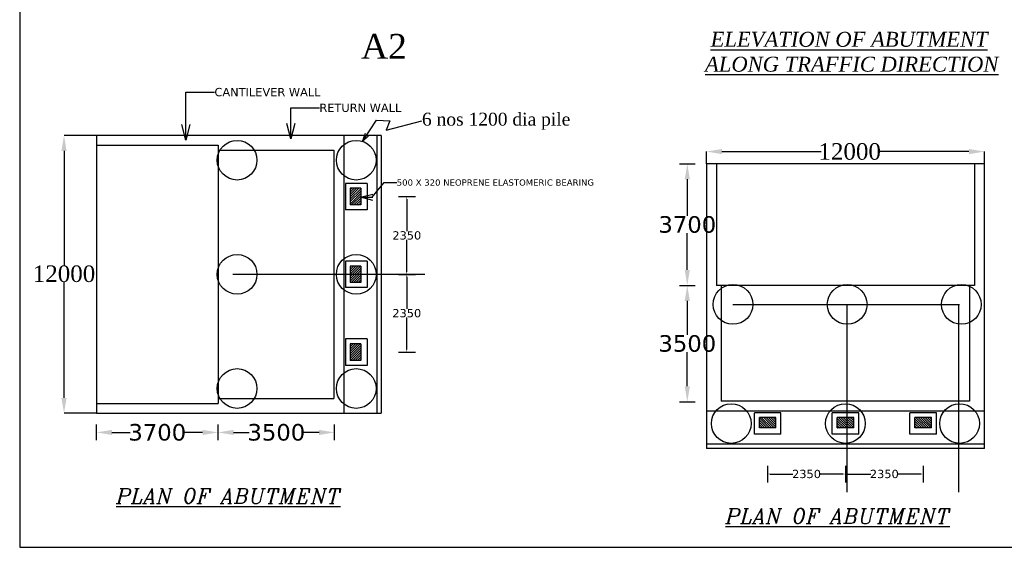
# Model space of a CAD drawing. Header units: millimetres. Extents: x -20950785 to 43207042, y -3207472 to 3168443.
# Tile 13 of 89: x 7967120 to 8026617, y -1027376 to -995485. Entities that reach past the tile are written whole.
import ezdxf

# ---------------------------------------------------------------- set-up
doc = ezdxf.new("R2010")
doc.units = ezdxf.units.MM
doc.header["$LTSCALE"] = 60
doc.header["$MEASUREMENT"] = 0
doc.dimstyles.get("Standard").update_dxf_attribs({"dimtxt": 400, "dimasz": 215, "dimexe": 0.18, "dimexo": 0.0625, "dimgap": 0.09, "dimtad": 0, "dimtih": 1, "dimtoh": 1, "dimdec": 0, "dimzin": 4, "dimdsep": 46, "dimtxsty": 'Standard', "dimblk": 'OPEN90', "dimcen": 0, "dimadec": 0, "dimazin": 1, "dimtfac": 1, "dimtdec": 0, "dimtix": 1, "dimtofl": 0, "dimtmove": 0, "dimatfit": 3, "dimldrblk": 'OPEN30', "dimfxl": 1, "dimtolj": 1, "dimtzin": 0, "dimarcsym": 0})
pattern_1 = [(45, (6699277.82, -1148215.8), (-70.710678, 70.710678), [])]
pattern_2 = [(315, (7879677.92, 268286.99), (70.710678, 70.710678), [])]

# ---------------------------------------------------------------- blocks, each defined once
blk = doc.blocks.new('*D173')
at = {"color": 0, "linetype": 'Continuous', "lineweight": -2, "transparency": 16777216}
for p, q in [((7990510, -1010877), (7990511, -1010877)), ((7990510, -1011027), (7990510, -1012966)), ((7990510, -1015427), (7990510, -1013487)), ((7990510, -1015577), (7990511, -1015577))]:
    blk.add_line(p, q, dxfattribs=at)
for points in [[(7990485, -1011027), (7990535, -1011027), (7990510, -1010877)], [(7990485, -1015427), (7990535, -1015427), (7990510, -1015577)]]:
    blk.add_solid(points, dxfattribs=at)
at = {"layer": 'Defpoints', "color": 0, "linetype": 'Continuous', "lineweight": -2, "transparency": 16777216}
for p in [(7990510, -1010877), (7990510, -1015577), (7990510, -1015577)]:
    blk.add_point(p, dxfattribs=at)
at = {"color": 0, "linetype": 'Continuous', "transparency": 16777216, "insert": (7990510, -1013227), "char_height": 500, "attachment_point": 5}
blk.add_mtext('\\A1;{\\fVerdana|b0|i0|c0|p34;2350}', dxfattribs=at)
blk = doc.blocks.new('*D174')
at = {"color": 0, "linetype": 'Continuous', "lineweight": -2, "transparency": 16777216}
for p, q in [((7990511, -1006177), (7990511, -1006177)), ((7990511, -1006327), (7990511, -1008266)), ((7990511, -1010727), (7990511, -1008787)), ((7990511, -1010877), (7990511, -1010877))]:
    blk.add_line(p, q, dxfattribs=at)
for points in [[(7990486, -1006327), (7990536, -1006327), (7990511, -1006177)], [(7990486, -1010727), (7990536, -1010727), (7990511, -1010877)]]:
    blk.add_solid(points, dxfattribs=at)
at = {"layer": 'Defpoints', "color": 0, "linetype": 'Continuous', "lineweight": -2, "transparency": 16777216}
for p in [(7990511, -1006177), (7990511, -1010877), (7990511, -1010877)]:
    blk.add_point(p, dxfattribs=at)
at = {"color": 0, "linetype": 'Continuous', "transparency": 16777216, "insert": (7990511, -1008527), "char_height": 500, "attachment_point": 5}
blk.add_mtext('\\A1;{\\fVerdana|b0|i0|c0|p34;2350}', dxfattribs=at)
blk = doc.blocks.new('*D175')
at = {"color": 0, "linetype": 'Continuous', "lineweight": -2, "transparency": 16777216}
for p, q in [((7971758, -1002477), (7969799, -1002477)), ((7969799, -1003412), (7969799, -1010337)), ((7969799, -1018342), (7969799, -1011355)), ((7971758, -1019277), (7969799, -1019277))]:
    blk.add_line(p, q, dxfattribs=at)
for points in [[(7969643, -1003412), (7969955, -1003412), (7969799, -1002477)], [(7969643, -1018342), (7969955, -1018342), (7969799, -1019277)]]:
    blk.add_solid(points, dxfattribs=at)
at = {"layer": 'Defpoints', "color": 0, "linetype": 'Continuous', "lineweight": -2, "transparency": 16777216}
for p in [(7971758, -1002477), (7969799, -1019277), (7971758, -1019277)]:
    blk.add_point(p, dxfattribs=at)
at = {"color": 0, "linetype": 'Continuous', "transparency": 16777216, "insert": (7969799, -1010846), "char_height": 500, "attachment_point": 5}
blk.add_mtext('\\A1;{\\fTimes New Roman|b0|i0|c0|p18;\\H2x;12000}', dxfattribs=at)
blk = doc.blocks.new('*D176')
at = {"color": 0, "linetype": 'Continuous', "lineweight": -2, "transparency": 16777216}
for p, q in [((7971758, -1020432), (7971758, -1020432)), ((7972693, -1020432), (7973786, -1020432)), ((7978173, -1020432), (7977081, -1020432)), ((7979108, -1020432), (7979108, -1020432))]:
    blk.add_line(p, q, dxfattribs=at)
for points in [[(7972693, -1020277), (7972693, -1020588), (7971758, -1020432)], [(7978173, -1020277), (7978173, -1020588), (7979108, -1020432)]]:
    blk.add_solid(points, dxfattribs=at)
at = {"layer": 'Defpoints', "color": 0, "linetype": 'Continuous', "lineweight": -2, "transparency": 16777216}
for p in [(7971758, -1020432), (7979108, -1020432), (7979108, -1020432)]:
    blk.add_point(p, dxfattribs=at)
at = {"color": 0, "linetype": 'Continuous', "transparency": 16777216, "insert": (7975433, -1020432), "char_height": 500, "attachment_point": 5}
blk.add_mtext('\\A1;{\\fVerdana|b0|i0|c0|p34;\\H2x;3700}', dxfattribs=at)
blk = doc.blocks.new('*D177')
at = {"color": 0, "linetype": 'Continuous', "lineweight": -2, "transparency": 16777216}
for p, q in [((7979108, -1020432), (7979108, -1020432)), ((7980043, -1020432), (7980979, -1020432)), ((7985210, -1020432), (7984274, -1020432)), ((7986145, -1020432), (7986145, -1020432))]:
    blk.add_line(p, q, dxfattribs=at)
for points in [[(7980043, -1020277), (7980043, -1020588), (7979108, -1020432)], [(7985210, -1020277), (7985210, -1020588), (7986145, -1020432)]]:
    blk.add_solid(points, dxfattribs=at)
at = {"layer": 'Defpoints', "color": 0, "linetype": 'Continuous', "lineweight": -2, "transparency": 16777216}
for p in [(7979108, -1020432), (7986145, -1020432), (7986145, -1020432)]:
    blk.add_point(p, dxfattribs=at)
at = {"color": 0, "linetype": 'Continuous', "transparency": 16777216, "insert": (7982627, -1020432), "char_height": 500, "attachment_point": 5}
blk.add_mtext('\\A1;{\\fVerdana|b0|i0|c0|p34;\\H2x;3500}', dxfattribs=at)
blk = doc.blocks.new('*D178')
at = {"color": 0, "linetype": 'Continuous', "lineweight": -2, "transparency": 16777216}
for p, q in [((8012317, -1022946), (8012317, -1022946)), ((8012467, -1022946), (8013842, -1022946)), ((8016867, -1022946), (8015492, -1022946)), ((8017017, -1022946), (8017017, -1022946))]:
    blk.add_line(p, q, dxfattribs=at)
for points in [[(8012467, -1022921), (8012467, -1022971), (8012317, -1022946)], [(8016867, -1022921), (8016867, -1022971), (8017017, -1022946)]]:
    blk.add_solid(points, dxfattribs=at)
at = {"layer": 'Defpoints', "color": 0, "linetype": 'Continuous', "lineweight": -2, "transparency": 16777216}
for p in [(8012317, -1022946), (8012317, -1022946), (8017017, -1022946)]:
    blk.add_point(p, dxfattribs=at)
at = {"color": 0, "linetype": 'Continuous', "transparency": 16777216, "insert": (8014667, -1022946), "char_height": 500, "attachment_point": 5}
blk.add_mtext('\\A1;{\\fVerdana|b0|i0|c0|p34;2350}', dxfattribs=at)
blk = doc.blocks.new('*D179')
at = {"color": 0, "linetype": 'Continuous', "lineweight": -2, "transparency": 16777216}
for p, q in [((8017017, -1022946), (8017017, -1022946)), ((8017167, -1022946), (8018542, -1022946)), ((8021567, -1022946), (8020192, -1022946)), ((8021717, -1022946), (8021717, -1022946))]:
    blk.add_line(p, q, dxfattribs=at)
for points in [[(8017167, -1022921), (8017167, -1022971), (8017017, -1022946)], [(8021567, -1022921), (8021567, -1022971), (8021717, -1022946)]]:
    blk.add_solid(points, dxfattribs=at)
at = {"layer": 'Defpoints', "color": 0, "linetype": 'Continuous', "lineweight": -2, "transparency": 16777216}
for p in [(8017017, -1022946), (8017017, -1022946), (8021717, -1022946)]:
    blk.add_point(p, dxfattribs=at)
at = {"color": 0, "linetype": 'Continuous', "transparency": 16777216, "insert": (8019367, -1022946), "char_height": 500, "attachment_point": 5}
blk.add_mtext('\\A1;{\\fVerdana|b0|i0|c0|p34;2350}', dxfattribs=at)
blk = doc.blocks.new('*D180')
at = {"color": 0, "linetype": 'Continuous', "lineweight": -2, "transparency": 16777216}
for p, q in [((8008617, -1004194), (8008617, -1003455)), ((8009552, -1003456), (8015541, -1003456)), ((8024482, -1003456), (8019007, -1003456)), ((8025417, -1004194), (8025417, -1003455))]:
    blk.add_line(p, q, dxfattribs=at)
for points in [[(8009552, -1003300), (8009552, -1003612), (8008617, -1003456)], [(8024482, -1003300), (8024482, -1003612), (8025417, -1003456)]]:
    blk.add_solid(points, dxfattribs=at)
at = {"layer": 'Defpoints', "color": 0, "linetype": 'Continuous', "lineweight": -2, "transparency": 16777216}
for p in [(8008617, -1003456), (8008617, -1004194), (8025417, -1004194)]:
    blk.add_point(p, dxfattribs=at)
at = {"color": 0, "linetype": 'Continuous', "transparency": 16777216, "insert": (8017274, -1003456), "char_height": 500, "attachment_point": 5}
blk.add_mtext('\\A1;{\\fTimes New Roman|b0|i0|c0|p18;\\H2x;12000}', dxfattribs=at)
blk = doc.blocks.new('*D181')
at = {"color": 0, "linetype": 'Continuous', "lineweight": -2, "transparency": 16777216}
for p, q in [((8007461, -1004194), (8007461, -1004194)), ((8007461, -1005129), (8007461, -1007348)), ((8007461, -1010609), (8007461, -1008390)), ((8007461, -1011544), (8007461, -1011544))]:
    blk.add_line(p, q, dxfattribs=at)
for points in [[(8007305, -1005129), (8007617, -1005129), (8007461, -1004194)], [(8007305, -1010609), (8007617, -1010609), (8007461, -1011544)]]:
    blk.add_solid(points, dxfattribs=at)
at = {"layer": 'Defpoints', "color": 0, "linetype": 'Continuous', "lineweight": -2, "transparency": 16777216}
for p in [(8007461, -1004194), (8007461, -1011544), (8007461, -1011544)]:
    blk.add_point(p, dxfattribs=at)
at = {"color": 0, "linetype": 'Continuous', "transparency": 16777216, "insert": (8007461, -1007869), "char_height": 500, "attachment_point": 5}
blk.add_mtext('\\A1;{\\fVerdana|b0|i0|c0|p34;\\H2x;3700}', dxfattribs=at)
blk = doc.blocks.new('*D182')
at = {"color": 0, "linetype": 'Continuous', "lineweight": -2, "transparency": 16777216}
for p, q in [((8007461, -1011544), (8007461, -1011544)), ((8007461, -1012479), (8007461, -1014541)), ((8007461, -1017645), (8007461, -1015583)), ((8007461, -1018580), (8007461, -1018580))]:
    blk.add_line(p, q, dxfattribs=at)
for points in [[(8007305, -1012479), (8007617, -1012479), (8007461, -1011544)], [(8007305, -1017645), (8007617, -1017645), (8007461, -1018580)]]:
    blk.add_solid(points, dxfattribs=at)
at = {"layer": 'Defpoints', "color": 0, "linetype": 'Continuous', "lineweight": -2, "transparency": 16777216}
for p in [(8007461, -1011544), (8007461, -1018580), (8007461, -1018580)]:
    blk.add_point(p, dxfattribs=at)
at = {"color": 0, "linetype": 'Continuous', "transparency": 16777216, "insert": (8007461, -1015062), "char_height": 500, "attachment_point": 5}
blk.add_mtext('\\A1;{\\fVerdana|b0|i0|c0|p34;\\H2x;3500}', dxfattribs=at)

msp = doc.modelspace()

# ---------------------------------------------------------------- hatches: boundary and pattern name
at = {"linetype": 'Continuous'}
h = msp.add_hatch(dxfattribs=at)
h.set_pattern_fill('ANSI31', color=1, scale=800)
h.set_pattern_definition(pattern_1)
h.paths.add_polyline_path([(7987728.4, -1005677), (7987088.4, -1005677), (7987088.4, -1006677), (7987728.4, -1006677)])
h = msp.add_hatch(dxfattribs=at)
h.set_pattern_fill('ANSI31', color=1, scale=800)
h.set_pattern_definition(pattern_1)
h.paths.add_polyline_path([(7987088.4, -1011377), (7987728.4, -1011377), (7987728.4, -1010377), (7987088.4, -1010377)])
h = msp.add_hatch(dxfattribs=at)
h.set_pattern_fill('ANSI31', color=1, scale=800)
h.set_pattern_definition(pattern_1)
h.paths.add_polyline_path([(7987728.4, -1015077), (7987088.4, -1015077), (7987088.4, -1016077), (7987728.4, -1016077)])
h = msp.add_hatch(dxfattribs=at)
h.set_pattern_fill('ANSI31', color=1, scale=800, angle=-90)
h.set_pattern_definition(pattern_2)
h.paths.add_polyline_path([(8012816.7, -1020163.6), (8012816.7, -1019523.6), (8011816.7, -1019523.6), (8011816.7, -1020163.6)])
h = msp.add_hatch(dxfattribs=at)
h.set_pattern_fill('ANSI31', color=1, scale=800, angle=-90)
h.set_pattern_definition(pattern_2)
h.paths.add_polyline_path([(8016516.7, -1019523.6), (8016516.7, -1020163.6), (8017516.7, -1020163.6), (8017516.7, -1019523.6)])
h = msp.add_hatch(dxfattribs=at)
h.set_pattern_fill('ANSI31', color=1, scale=800, angle=-90)
h.set_pattern_definition(pattern_2)
h.paths.add_polyline_path([(8022216.7, -1020163.6), (8022216.7, -1019523.6), (8021216.7, -1019523.6), (8021216.7, -1020163.6)])

# ---------------------------------------------------------------- linework, layer by layer
at = {"color": 1, "linetype": 'Continuous'}
for p, q in [((7967120, -902047.4), (7967120, -1027375.6)), ((7971758.4, -1002477), (7971758.4, -1019277)), ((7988958.4, -1002477), (7971758.4, -1002477)), ((7986708.4, -1002477), (7986708.4, -1019277)), ((7988708.4, -1002477), (7988708.4, -1019277)), ((7988958.4, -1002477), (7988958.4, -1019277)), ((7971758.4, -1003077), (7979108.4, -1003077)), ((7979108.4, -1003077), (7979108.4, -1018677)), ((7979108.4, -1003377), (7986108.4, -1003377)), ((7986108.4, -1003377), (7986108.4, -1018377)), ((8006991.2, -1004193.6), (8007931.2, -1004193.6)), ((8008616.7, -1004193.6), (8008616.7, -1021393.6)), ((8025416.7, -1004193.6), (8008616.7, -1004193.6)), ((8008616.7, -1004193.6), (8008616.7, -1011193.6)), ((8009216.7, -1004193.6), (8009216.7, -1011543.6)), ((8009216.7, -1004193.6), (8009216.7, -1005012)), ((8024816.7, -1004193.6), (8024816.7, -1011543.6)), ((8025416.7, -1021393.6), (8025416.7, -1004193.6)), ((7988108.4, -1005377), (7986808.4, -1005377)), ((7986808.4, -1005377), (7986808.4, -1006977)), ((7988108.4, -1005377), (7988108.4, -1006977)), ((7987728.4, -1005677), (7987088.4, -1005677)), ((7987088.4, -1005677), (7987088.4, -1006677)), ((7987728.4, -1005677), (7987728.4, -1006677)), ((7987728.4, -1006677), (7987088.4, -1006677)), ((7990012.3, -1006177), (7991028.8, -1006177)), ((7988108.4, -1006977), (7986808.4, -1006977)), ((7988108.4, -1010077), (7986808.4, -1010077)), ((7986808.4, -1010077), (7986808.4, -1011677)), ((7988108.4, -1010077), (7988108.4, -1011677)), ((7987728.4, -1010377), (7987088.4, -1010377)), ((7987088.4, -1010377), (7987088.4, -1011377)), ((7987728.4, -1010377), (7987728.4, -1011377)), ((7991608.4, -1010877), (7979995.3, -1010877)), ((7987728.4, -1011377), (7987088.4, -1011377)), ((7990012.3, -1010877), (7991028.8, -1010877)), ((7988108.4, -1011677), (7986808.4, -1011677)), ((8006991.2, -1011543.6), (8007931.2, -1011543.6)), ((8024816.7, -1011543.6), (8009216.7, -1011543.6)), ((8009516.7, -1011543.6), (8009516.7, -1018543.6)), ((8024516.7, -1011543.6), (8024516.7, -1018543.6)), ((8017122.5, -1024043.6), (8017122.5, -1012693.2)), ((8023863.8, -1024044), (8023863.8, -1012693.6)), ((7988108.4, -1014777), (7986808.4, -1014777)), ((7986808.4, -1014777), (7986808.4, -1016377)), ((7988108.4, -1014777), (7988108.4, -1016377)), ((7987728.4, -1015077), (7987088.4, -1015077)), ((7987088.4, -1015077), (7987088.4, -1016077)), ((7987728.4, -1015077), (7987728.4, -1016077)), ((7990012.3, -1015577), (7991028.8, -1015577)), ((8008616.7, -1015593.6), (8008616.7, -1016993.6)), ((7987728.4, -1016077), (7987088.4, -1016077)), ((7988108.4, -1016377), (7986808.4, -1016377)), ((8008616.7, -1016993.6), (8008616.7, -1021393.6)), ((7979108.4, -1018377), (7986108.4, -1018377)), ((8006991.2, -1018579.8), (8007931.2, -1018579.8)), ((8024516.7, -1018543.6), (8009516.7, -1018543.6)), ((7971758.4, -1018677), (7979108.4, -1018677)), ((7971758.4, -1018677), (7972576.8, -1018677)), ((8025416.7, -1019143.6), (8008616.7, -1019143.6)), ((7971758.4, -1019277), (7988958.4, -1019277)), ((7971758.4, -1019277), (7978758.4, -1019277)), ((7983158.4, -1019277), (7984558.4, -1019277)), ((7984558.4, -1019277), (7988958.4, -1019277)), ((8011516.7, -1020543.6), (8011516.7, -1019243.6)), ((8013116.7, -1019243.6), (8011516.7, -1019243.6)), ((8011816.7, -1020163.6), (8011816.7, -1019523.6)), ((8012816.7, -1019523.6), (8011816.7, -1019523.6)), ((8012816.7, -1020163.6), (8012816.7, -1019523.6)), ((8013116.7, -1020543.6), (8013116.7, -1019243.6)), ((8016216.7, -1020543.6), (8016216.7, -1019243.6)), ((8017816.7, -1019243.6), (8016216.7, -1019243.6)), ((8016516.7, -1020163.6), (8016516.7, -1019523.6)), ((8017516.7, -1019523.6), (8016516.7, -1019523.6)), ((8017516.7, -1020163.6), (8017516.7, -1019523.6)), ((8017816.7, -1020543.6), (8017816.7, -1019243.6)), ((8020916.7, -1020543.6), (8020916.7, -1019243.6)), ((8022516.7, -1019243.6), (8020916.7, -1019243.6)), ((8021216.7, -1020163.6), (8021216.7, -1019523.6)), ((8022216.7, -1019523.6), (8021216.7, -1019523.6)), ((8022216.7, -1020163.6), (8022216.7, -1019523.6)), ((8022516.7, -1020543.6), (8022516.7, -1019243.6)), ((7971758.4, -1020902.5), (7971758.4, -1019962.5)), ((7979108.4, -1020902.5), (7979108.4, -1019962.5)), ((7986144.6, -1020902.5), (7986144.6, -1019962.5)), ((8012816.7, -1020163.6), (8011816.7, -1020163.6)), ((8017516.7, -1020163.6), (8016516.7, -1020163.6)), ((8022216.7, -1020163.6), (8021216.7, -1020163.6)), ((8013116.7, -1020543.6), (8011516.7, -1020543.6)), ((8017816.7, -1020543.6), (8016216.7, -1020543.6)), ((8022516.7, -1020543.6), (8020916.7, -1020543.6)), ((8025416.7, -1021143.6), (8008616.7, -1021143.6)), ((8025416.7, -1021393.6), (8008616.7, -1021393.6)), ((8012316.7, -1022447.5), (8012316.7, -1023464)), ((8017016.7, -1022447.5), (8017016.7, -1023464)), ((8021716.7, -1022447.5), (8021716.7, -1023464)), ((7967120, -1027375.6), (8138623.7, -1027375.6))]:
    msp.add_line(p, q, dxfattribs=at)
at = {"color": 1, "linetype": 'ByBlock', "lineweight": -2, "ltscale": 2}
msp.add_line((8010222.5, -1012692.8), (8023916.7, -1012693.6), dxfattribs=at)
at = {"color": 1, "linetype": 'Continuous'}
for centre in [(7980258.4, -1003977), (7987458.4, -1003977), (7980258.4, -1010877), (7987458.4, -1010877), (8010222.5, -1012692.8), (8017122.5, -1012693.6), (8024022.5, -1012695.7), (7980258.4, -1017777), (7987458.4, -1017777), (8010116.7, -1019893.6), (8017016.7, -1019893.6), (8023916.7, -1019893.6)]:
    msp.add_circle(centre, 1200, dxfattribs=at)

# ---------------------------------------------------------------- texts
for s, insert, char_height, attachment_point in [('{\\fTimes New Roman|b0|i0|c0|p18;A2}', (7987746.9, -996345.9), 1500, 1), ('{\\H1.1574x;\\L \\fTimes New Roman|b0|i1|c0|p18;ELEVATION OF ABUTMENT \\PALONG TRAFFIC DIRECTION \\H0.864x; }', (8008532.7, -996218.4), 780, 1), ('{\\fTimes New Roman|b0|i0|c0|p18;6 nos 1200 dia pile}', (7991427.7, -1001625.3), 780, 4), ('{\\fVerdana|b0|i0|c0|p34;500 X 320 NEOPRENE ELASTOMERIC BEARING}', (7989903.8, -1005330.2), 375, 4)]:
    msp.add_mtext(s, dxfattribs=dict(at, insert=insert, char_height=char_height, attachment_point=attachment_point))
for s, insert, char_height, width, attachment_point in [('{\\fVerdana|b0|i0|c0|p34;CANTILEVER WALL}', (7978889.7, -999865.3), 500, 12909.526, 4), ('{\\fVerdana|b0|i0|c0|p34;RETURN WALL}', (7985229.4, -1000811.2), 500, 6624.362, 4), ('{\\Fitalicc|c0;\\H1.1574x;\\LPLAN OF ABUTMENT \\H0.864x; }', (7972956.2, -1023817.1), 780, 19383.785, 1), ('{\\Fitalicc|c0;\\H1.1574x;\\LPLAN OF ABUTMENT \\H0.864x; }', (8009776.7, -1025035.9), 780, 19383.785, 1)]:
    msp.add_mtext(s, dxfattribs=dict(at, insert=insert, char_height=char_height, width=width, attachment_point=attachment_point))

# ---------------------------------------------------------------- dimensions: what is measured, and where the dimension line sits
for base, p1, p2, angle, picture, middle in [((7969799.3, -1019277), (7971758.4, -1002477), (7971758.4, -1019277), 270, '*D175', (7969799.3, -1010846.1)), ((8008616.7, -1003455.7), (8025416.7, -1004193.6), (8008616.7, -1004193.6), 180, '*D180', (8017274, -1003455.7))]:
    dim = msp.add_linear_dim(base=base, p1=p1, p2=p2, angle=angle, text='{\\fTimes New Roman|b0|i0|c0|p18;\\H2x;12000}', dimstyle='Standard', override={"dimtxt": 500, "dimasz": 935, "dimfxl": 300}, dxfattribs=at)
    dim.commit()
    dim.dimension.update_dxf_attribs({"geometry": picture, "text_midpoint": middle, "dimtype": 160})
for base, p1, p2, angle, text, override, picture, middle in [((8007461.2, -1011543.6), (8007461.2, -1004193.6), (8007461.2, -1011543.6), 270, '{\\fVerdana|b0|i0|c0|p34;\\H2x;3700}', {"dimtxt": 500, "dimasz": 935, "dimfxl": 300}, '*D181', (8007461.2, -1007868.6)), ((7990510.5, -1010877), (7990510.5, -1006177), (7990510.5, -1010877), 90, '{\\fVerdana|b0|i0|c0|p34;2350}', {"dimtxt": 500, "dimasz": 150, "dimfxl": 300}, '*D174', (7990510.5, -1008527)), ((7990510.3, -1015577), (7990510.3, -1010877), (7990510.3, -1015577), 90, '{\\fVerdana|b0|i0|c0|p34;2350}', {"dimtxt": 500, "dimasz": 150, "dimfxl": 300}, '*D173', (7990510.3, -1013227)), ((8007461.2, -1018579.8), (8007461.2, -1011543.6), (8007461.2, -1018579.8), 270, '{\\fVerdana|b0|i0|c0|p34;\\H2x;3500}', {"dimtxt": 500, "dimasz": 935, "dimfxl": 300}, '*D182', (8007461.2, -1015061.7))]:
    dim = msp.add_linear_dim(base=base, p1=p1, p2=p2, angle=angle, text=text, dimstyle='Standard', override=override, dxfattribs=at)
    dim.commit()
    dim.dimension.update_dxf_attribs({"geometry": picture, "text_midpoint": middle})
for base, p1, p2, text, override, picture, middle in [((7979108.4, -1020432.5), (7971758.4, -1020432.5), (7979108.4, -1020432.5), '{\\fVerdana|b0|i0|c0|p34;\\H2x;3700}', {"dimtxt": 500, "dimasz": 935, "dimfxl": 300}, '*D176', (7975433.4, -1020432.5)), ((7986144.6, -1020432.5), (7979108.4, -1020432.5), (7986144.6, -1020432.5), '{\\fVerdana|b0|i0|c0|p34;\\H2x;3500}', {"dimtxt": 500, "dimasz": 935, "dimfxl": 300}, '*D177', (7982626.5, -1020432.5)), ((8012316.7, -1022945.5), (8017016.7, -1022945.5), (8012316.7, -1022945.5), '{\\fVerdana|b0|i0|c0|p34;2350}', {"dimtxt": 500, "dimasz": 150, "dimfxl": 300}, '*D178', (8014666.7, -1022945.5)), ((8017016.7, -1022945.7), (8021716.7, -1022945.7), (8017016.7, -1022945.7), '{\\fVerdana|b0|i0|c0|p34;2350}', {"dimtxt": 500, "dimasz": 150, "dimfxl": 300}, '*D179', (8019366.7, -1022945.7))]:
    dim = msp.add_linear_dim(base=base, p1=p1, p2=p2, text=text, dimstyle='Standard', override=override, dxfattribs=at)
    dim.commit()
    dim.dimension.update_dxf_attribs({"geometry": picture, "text_midpoint": middle})

# ---------------------------------------------------------------- leaders
at = {"color": 1, "linetype": 'Continuous', "annotation_type": 0, "has_hookline": 1, "hookline_direction": 0}
for points, override, text_width in [([(7977168.7, -1002761.2), (7977168.7, -999865.3), (7978889.7, -999865.3)], {"dimtxt": 500, "dimasz": 935, "dimfxl": 300}, 6498.3), ([(7983508.3, -1002693), (7983508.3, -1000811.2), (7985229.3, -1000811.2)], {"dimtxt": 500, "dimasz": 935, "dimfxl": 300}, 4923.8), ([(7987843.4, -1002840.4), (7988682.4, -1001561.1), (7989476.6, -1001596.8), (7989264.6, -1002166.7), (7991427.6, -1001596.1)], {"dimtxt": 300, "dimasz": 500, "dimfxl": 300}, 8682.9), ([(7987711.9, -1006209.4), (7988416.3, -1006220.9), (7989153.7, -1005330.2), (7989903.7, -1005330.2)], {"dimtxt": 500, "dimasz": 750, "dimfxl": 300}, 12102)]:
    msp.add_leader(points, dimstyle='Standard', override=override, dxfattribs=dict(at, text_width=text_width))

doc.saveas('drawing.dxf')
